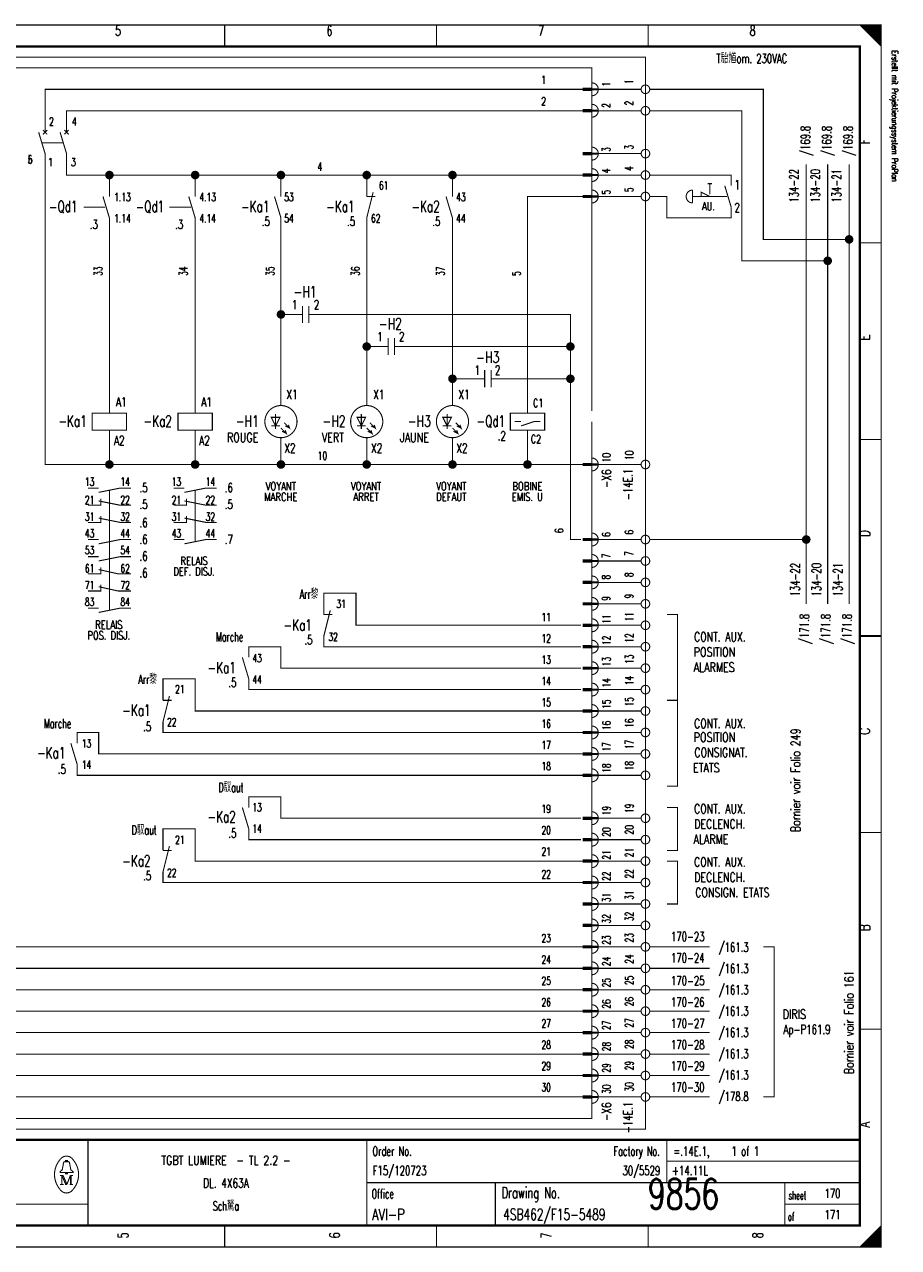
# Model space of a CAD drawing. Header units: centimetres. Extents: x 0 to 491, y -1040 to 69.
# Tile 44 of 181: x 21 to 41, y -680 to -651. Entities that reach past the tile are written whole.
import ezdxf
from ezdxf.enums import TextEntityAlignment as Align

# ---------------------------------------------------------------- set-up
doc = ezdxf.new("R2010")
doc.units = ezdxf.units.CM
doc.header["$MEASUREMENT"] = 0
doc.linetypes.add('GESTRICHELT', pattern=[3.75, 3, -0.75])
doc.layers.get('0').update_dxf_attribs({"color": 9, "linetype": 'CONTINUOUS'})
doc.layers.add('0L', color=7, linetype='CONTINUOUS')
doc.styles.get("Standard").update_dxf_attribs({"font": 'romans.shx', "bigfont": 'TXT.shx'})

# ---------------------------------------------------------------- blocks, each defined once
blk = doc.blocks.new('BCIRCLE_FILLED')
at = {"color": 0, "linetype": 'Continuous', "const_width": 1, "flags": 128}
blk.add_lwpolyline([(0.5, 0, 1), (-0.5, 0, 1)], format="xyb", close=True, dxfattribs=at)

msp = doc.modelspace()

# ---------------------------------------------------------------- linework, layer by layer
at = {"color": 0, "const_width": 0.025, "flags": 128}
for points in [[(0, -665.75), (0, -651.5), (40.5, -651.5), (40.5, -680), (0, -680), (0, -665.75)], [(40, -651.5), (40.5, -652), (40.475, -651.975), (40.475, -651.5), (40.45, -651.5), (40.45, -651.95), (40.425, -651.925), (40.425, -651.5), (40.4, -651.5), (40.4, -651.9), (40.375, -651.875), (40.375, -651.5), (40.35, -651.5), (40.35, -651.85), (40.325, -651.825)], [(40.15, -651.65), (40.15, -651.5), (40.125, -651.5), (40.125, -651.625), (40.1, -651.6), (40.1, -651.5), (40.075, -651.5), (40.075, -651.575), (40.05, -651.55), (40.05, -651.5), (40.025, -651.5), (40.025, -651.525)], [(40.325, -651.825), (40.325, -651.5), (40.3, -651.5), (40.3, -651.8), (40.275, -651.775), (40.275, -651.5), (40.25, -651.5), (40.25, -651.75), (40.225, -651.725), (40.225, -651.5), (40.2, -651.5), (40.2, -651.7), (40.175, -651.675), (40.175, -651.5), (40.15, -651.5)], [(21, -654), (21, -653), (33.55, -653)], [(34.9, -653), (33.9, -653)], [(39.75, -656.5), (37.75, -656.5), (37.75, -653), (35.1, -653)], [(21.5, -654), (21.5, -653.5), (33.55, -653.5)], [(34.9, -653.5), (33.9, -653.5)], [(39.25, -657), (37.25, -657), (37.25, -653.5), (35.1, -653.5)], [(22.5, -661.75), (21, -661.75), (21, -654.5)], [(24.5, -655), (21.5, -655), (21.5, -654.5)], [(34.9, -654.5), (33.9, -654.5)], [(38.75, -665), (38.75, -654.75)], [(39.25, -665), (39.25, -654.75)], [(39.75, -665), (39.75, -654.75)], [(22.5, -655), (22.5, -655.5)], [(24.5, -655.5), (24.5, -655), (26.5, -655)], [(26.5, -655.5), (26.5, -655), (28.5, -655)], [(28.5, -655.5), (28.5, -655), (30.5, -655)], [(30.5, -655.5), (30.5, -655), (33.55, -655)], [(34.9, -655), (33.9, -655)], [(32.25, -660.55), (32.25, -655.5), (33.55, -655.5)], [(34.9, -655.5), (33.9, -655.5)], [(36.3, -655.5), (36.3, -655.4), (36.5, -655.5)], [(22.5, -660.55), (22.5, -656)], [(24.5, -660.55), (24.5, -656)], [(26.5, -660.375), (26.5, -656)], [(28.5, -660.375), (28.5, -656)], [(30.5, -660.375), (30.5, -656)], [(26.7, -658.25), (26.5, -658.25)], [(29.45, -659), (33.25, -659), (33.25, -658.25), (27.45, -658.25)], [(28.7, -659), (28.5, -659)], [(31.7, -659.75), (33.25, -659.75), (33.25, -659)], [(33.55, -674.5), (18.75, -674.5), (18.75, -659.25)], [(33.55, -674), (19.25, -674), (19.25, -659.25)], [(33.55, -673.5), (19.75, -673.5), (19.75, -659.25)], [(33.55, -673), (20.25, -673), (20.25, -659.25)], [(30.95, -659.75), (30.5, -659.75)], [(33.5, -663.5), (33.25, -663.5), (33.25, -659.75)], [(26.475, -660.65), (26.275, -660.65), (26.375, -660.85), (26.475, -660.65)], [(28.475, -660.65), (28.275, -660.65), (28.375, -660.85), (28.475, -660.65)], [(30.475, -660.65), (30.275, -660.65), (30.375, -660.85), (30.475, -660.65)], [(32.25, -660.55), (32.65, -660.55), (32.65, -660.95), (31.85, -660.95), (31.85, -660.55), (32.25, -660.55)], [(26.5, -660.9), (26.625, -661.025), (26.6, -660.95), (26.625, -661.025), (26.525, -660.975)], [(26.575, -660.775), (26.7, -660.9), (26.675, -660.825), (26.7, -660.9), (26.6, -660.85)], [(28.5, -660.9), (28.625, -661.025), (28.6, -660.95), (28.625, -661.025), (28.525, -660.975)], [(28.575, -660.775), (28.7, -660.9), (28.675, -660.825), (28.7, -660.9), (28.6, -660.85)], [(30.5, -660.9), (30.625, -661.025), (30.6, -660.95), (30.625, -661.025), (30.525, -660.975)], [(30.575, -660.775), (30.7, -660.9), (30.675, -660.825), (30.7, -660.9), (30.6, -660.85)], [(32.1, -660.85), (32.4, -660.75), (32.55, -660.75)], [(24.5, -661.75), (22.5, -661.75), (22.5, -660.95)], [(26.5, -661.75), (24.5, -661.75), (24.5, -660.95)], [(28.5, -661.75), (26.5, -661.75), (26.5, -661.125)], [(30.5, -661.75), (28.5, -661.75), (28.5, -661.125)], [(32.25, -661.75), (30.5, -661.75), (30.5, -661.125)], [(33.55, -661.75), (32.25, -661.75), (32.25, -660.95)], [(34.9, -661.75), (33.9, -661.75)], [(22.25, -662.4), (22.75, -662.3), (23, -662.3)], [(24.25, -662.4), (24.75, -662.3), (25, -662.3)], [(33.55, -675), (17.25, -675), (17.25, -662.5), (10.3, -662.5)], [(22, -662.7), (22.3, -662.7), (22.3, -662.55)], [(22.25, -662.6), (22.75, -662.7), (23, -662.7)], [(24, -662.7), (24.3, -662.7), (24.3, -662.55)], [(24.25, -662.6), (24.75, -662.7), (25, -662.7)], [(22, -663.1), (22.3, -663.1), (22.3, -662.95)], [(22.25, -663), (22.75, -663.1), (23, -663.1)], [(24, -663.1), (24.3, -663.1), (24.3, -662.95)], [(24.25, -663), (24.75, -663.1), (25, -663.1)], [(22.25, -663.6), (22.75, -663.5), (23, -663.5)], [(24.25, -663.6), (24.75, -663.5), (25, -663.5)], [(34.9, -663.5), (33.9, -663.5)], [(38.75, -663.5), (35.1, -663.5)], [(22.25, -664), (22.75, -663.9), (23, -663.9)], [(34.9, -664), (33.9, -664)], [(22, -664.3), (22.3, -664.3), (22.3, -664.15)], [(22.25, -664.2), (22.7, -664.3), (23, -664.3)], [(33.55, -675.5), (16.75, -675.5), (16.75, -664.5), (10.8, -664.5)], [(22, -664.7), (22.3, -664.7), (22.3, -664.55)], [(22.25, -664.6), (22.7, -664.7), (23, -664.7)], [(34.9, -664.5), (33.9, -664.5)], [(33.5, -665.5), (28.25, -665.5), (28.25, -664.75), (27.5, -664.75), (27.5, -665.25)], [(22.25, -665.2), (22.75, -665.1), (23, -665.1)], [(34.9, -665), (33.9, -665)], [(34.9, -665.5), (33.9, -665.5)], [(35.5, -667.25), (35.75, -667.25), (35.75, -665.25), (35.5, -665.25)], [(33.5, -666), (27.5, -666), (27.5, -665.75)], [(33.5, -666.5), (26.5, -666.5), (26.5, -666), (25.75, -666), (25.75, -666.25)], [(34.9, -666), (33.9, -666)], [(33.55, -676), (16.25, -676), (16.25, -666.5), (11.3, -666.5)], [(34.9, -666.5), (33.9, -666.5)], [(33.55, -667.5), (24.5, -667.5), (24.5, -666.75), (23.75, -666.75), (23.75, -667.25)], [(33.5, -667), (25.75, -667), (25.75, -666.75)], [(34.9, -667), (33.9, -667)], [(35.5, -667.25), (35.75, -667.25), (35.75, -669.25), (35.5, -669.25)], [(33.55, -668), (23.75, -668), (23.75, -667.75)], [(34.9, -667.5), (33.9, -667.5)], [(33.55, -676.5), (15.75, -676.5), (15.75, -668), (12.5, -668)], [(33.55, -668.5), (22.25, -668.5), (22.25, -668), (21.75, -668), (21.75, -668.25)], [(34.9, -668), (33.9, -668)], [(34.9, -668.5), (33.9, -668.5)], [(33.55, -669), (21.75, -669), (21.75, -668.75)], [(34.9, -669), (33.9, -669)], [(33.5, -670), (26.5, -670), (26.5, -669.5), (25.75, -669.5), (25.75, -669.75)], [(35.5, -669.75), (35.75, -669.75), (35.75, -670.75), (35.5, -670.75)], [(34.9, -670), (33.9, -670)], [(33.55, -671), (24.5, -671), (24.5, -670.25), (23.75, -670.25), (23.75, -670.75)], [(33.5, -670.5), (25.75, -670.5), (25.75, -670.25)], [(34.9, -670.5), (33.9, -670.5)], [(34.9, -671), (33.9, -671)], [(35.5, -671), (35.75, -671), (35.75, -672), (35.5, -672)], [(33.55, -671.5), (23.75, -671.5), (23.75, -671.25)], [(34.9, -671.5), (33.9, -671.5)], [(34.9, -672), (33.9, -672)], [(34.9, -672.5), (33.9, -672.5)], [(34.9, -673), (33.9, -673)], [(36.5, -673), (35.1, -673)], [(37.75, -673), (38, -673), (38, -676.5), (37.75, -676.5)], [(34.9, -673.5), (33.9, -673.5)], [(36.5, -673.5), (35.1, -673.5)], [(34.9, -674), (33.9, -674)], [(36.5, -674), (35.1, -674)], [(34.9, -674.5), (33.9, -674.5)], [(36.5, -674.5), (35.1, -674.5)], [(34.9, -675), (33.9, -675)], [(36.5, -675), (35.1, -675)], [(34.9, -675.5), (33.9, -675.5)], [(36.5, -675.5), (35.1, -675.5)], [(34.9, -676), (33.9, -676)], [(36.5, -676), (35.1, -676)], [(34.9, -676.5), (33.9, -676.5)], [(36.5, -676.5), (35.1, -676.5)], [(21.48, -678.26), (21.35, -678.26), (21.35, -678.24), (21.4, -678.2), (21.43, -678.04)], [(21.48, -678.01), (21.48, -677.98), (21.52, -677.98), (21.52, -678.01)], [(21.52, -678.26), (21.65, -678.26), (21.65, -678.24), (21.6, -678.2), (21.57, -678.04)], [(21.39, -678.33), (21.39, -678.54), (21.35, -678.54)], [(21.39, -678.33), (21.48, -678.54), (21.51, -678.54)], [(40.3, -680), (40.3, -679.7), (40.275, -679.725), (40.275, -680), (40.25, -680), (40.25, -679.75), (40.225, -679.775), (40.225, -680), (40.2, -680), (40.2, -679.8), (40.175, -679.825), (40.175, -680), (40.15, -680), (40.15, -679.85), (40.125, -679.875)], [(40.475, -679.525), (40.475, -680), (40.45, -680), (40.45, -679.55), (40.425, -679.575), (40.425, -680), (40.4, -680), (40.4, -679.6), (40.375, -679.625), (40.375, -680), (40.35, -680), (40.35, -679.65), (40.325, -679.675), (40.325, -680), (40.3, -680)], [(40.125, -679.875), (40.125, -680), (40.1, -680), (40.1, -679.9), (40.075, -679.925), (40.075, -680), (40.05, -680), (40.05, -679.95), (40.025, -679.975), (40.025, -680)]]:
    msp.add_lwpolyline(points, dxfattribs=at)
at = {"color": 0, "flags": 128}
for points, const_width in [([(0, -651.5), (40.5, -651.5), (40.5, -680), (0, -680)], 0.025), ([(0.5, -652), (40, -652), (40, -679.5), (0.5, -679.5)], 0.05), ([(0.5, -652), (40, -652), (40, -679.5), (0.5, -679.5)], 0.025), ([(33.75, -653.025), (33.55, -653.025), (33.55, -652.975), (33.75, -652.975)], 0.025), ([(33.75, -653.525), (33.55, -653.525), (33.55, -653.475), (33.75, -653.475)], 0.025), ([(33.75, -654.525), (33.55, -654.525), (33.55, -654.475), (33.75, -654.475)], 0.025), ([(33.75, -655.025), (33.55, -655.025), (33.55, -654.975), (33.75, -654.975)], 0.025), ([(33.75, -655.525), (33.55, -655.525), (33.55, -655.475), (33.75, -655.475)], 0.025), ([(22.1, -660.95), (22.9, -660.95), (22.9, -660.55), (22.1, -660.55)], 0.025), ([(24.1, -660.95), (24.9, -660.95), (24.9, -660.55), (24.1, -660.55)], 0.025), ([(33.75, -661.775), (33.55, -661.775), (33.55, -661.725), (33.75, -661.725)], 0.025), ([(33.75, -663.525), (33.55, -663.525), (33.55, -663.475), (33.75, -663.475)], 0.025), ([(33.75, -664.025), (33.55, -664.025), (33.55, -663.975), (33.75, -663.975)], 0.025), ([(33.75, -664.525), (33.55, -664.525), (33.55, -664.475), (33.75, -664.475)], 0.025), ([(33.75, -665.025), (33.55, -665.025), (33.55, -664.975), (33.75, -664.975)], 0.025), ([(33.75, -665.525), (33.55, -665.525), (33.55, -665.475), (33.75, -665.475)], 0.025), ([(33.75, -666.025), (33.55, -666.025), (33.55, -665.975), (33.75, -665.975)], 0.025), ([(33.75, -666.525), (33.55, -666.525), (33.55, -666.475), (33.75, -666.475)], 0.025), ([(33.75, -667.025), (33.55, -667.025), (33.55, -666.975), (33.75, -666.975)], 0.025), ([(33.75, -667.525), (33.55, -667.525), (33.55, -667.475), (33.75, -667.475)], 0.025), ([(33.75, -668.025), (33.55, -668.025), (33.55, -667.975), (33.75, -667.975)], 0.025), ([(33.75, -668.525), (33.55, -668.525), (33.55, -668.475), (33.75, -668.475)], 0.025), ([(33.75, -669.025), (33.55, -669.025), (33.55, -668.975), (33.75, -668.975)], 0.025), ([(33.75, -670.025), (33.55, -670.025), (33.55, -669.975), (33.75, -669.975)], 0.025), ([(33.75, -670.525), (33.55, -670.525), (33.55, -670.475), (33.75, -670.475)], 0.025), ([(33.75, -671.025), (33.55, -671.025), (33.55, -670.975), (33.75, -670.975)], 0.025), ([(33.75, -671.525), (33.55, -671.525), (33.55, -671.475), (33.75, -671.475)], 0.025), ([(33.75, -672.025), (33.55, -672.025), (33.55, -671.975), (33.75, -671.975)], 0.025), ([(33.75, -672.525), (33.55, -672.525), (33.55, -672.475), (33.75, -672.475)], 0.025), ([(33.75, -673.025), (33.55, -673.025), (33.55, -672.975), (33.75, -672.975)], 0.025), ([(33.75, -673.525), (33.55, -673.525), (33.55, -673.475), (33.75, -673.475)], 0.025), ([(33.75, -674.025), (33.55, -674.025), (33.55, -673.975), (33.75, -673.975)], 0.025), ([(33.75, -674.525), (33.55, -674.525), (33.55, -674.475), (33.75, -674.475)], 0.025), ([(33.75, -675.025), (33.55, -675.025), (33.55, -674.975), (33.75, -674.975)], 0.025), ([(33.75, -675.525), (33.55, -675.525), (33.55, -675.475), (33.75, -675.475)], 0.025), ([(33.75, -676.025), (33.55, -676.025), (33.55, -675.975), (33.75, -675.975)], 0.025), ([(33.75, -676.525), (33.55, -676.525), (33.55, -676.475), (33.75, -676.475)], 0.025), ([(21.48, -678.26), (21.52, -678.26), (21.52, -678.29), (21.48, -678.29)], 0.025)]:
    msp.add_lwpolyline(points, close=True, dxfattribs=dict(at, const_width=const_width))
at = {"color": 0}
for points, const_width in [([(25.188, -651.5), (25.188, -652)], 0.025), ([(30.125, -651.5), (30.125, -652)], 0.025), ([(35.062, -651.5), (35.062, -652)], 0.025), ([(33.55, -653), (33.75, -653)], 0.025), ([(33.55, -653.5), (33.75, -653.5)], 0.025), ([(20.85, -654), (21, -654.5)], 0.025), ([(21.05, -653.95), (20.95, -654.05)], 0.025), ([(20.95, -653.95), (21.05, -654.05)], 0.025), ([(21.35, -654), (21.5, -654.5)], 0.025), ([(21.55, -653.95), (21.45, -654.05)], 0.025), ([(21.45, -653.95), (21.55, -654.05)], 0.025), ([(33.55, -654.5), (33.75, -654.5)], 0.025), ([(33.55, -655), (33.75, -655)], 0.025), ([(36.45, -655.2), (36.55, -655.2)], 0.025), ([(22.35, -655.5), (22.5, -656)], 0.025), ([(24.35, -655.5), (24.5, -656)], 0.025), ([(26.35, -655.5), (26.5, -656)], 0.025), ([(28.65, -655.4), (28.5, -656)], 0.025), ([(28.5, -655.5), (28.7, -655.5)], 0.025), ([(30.35, -655.5), (30.5, -656)], 0.025), ([(33.55, -655.5), (33.75, -655.5)], 0.025), ([(36.1, -655.35), (36.1, -655.65)], 0.025), ([(36.85, -655.25), (37, -655.75)], 0.025), ([(40.5, -656.583), (40, -656.583)], 0.025), ([(27, -658.05), (27, -658.45)], 0.025), ([(27.15, -658.05), (27.15, -658.45)], 0.025), ([(27, -658.25), (26.7, -658.25)], 0.025), ([(27.15, -658.25), (27.45, -658.25)], 0.025), ([(29, -658.8), (29, -659.2)], 0.025), ([(29.15, -658.8), (29.15, -659.2)], 0.025), ([(29, -659), (28.7, -659)], 0.025), ([(29.15, -659), (29.45, -659)], 0.025), ([(31.25, -659.75), (30.95, -659.75)], 0.025), ([(31.25, -659.55), (31.25, -659.95)], 0.025), ([(31.4, -659.55), (31.4, -659.95)], 0.025), ([(31.4, -659.75), (31.7, -659.75)], 0.025), ([(26.375, -660.575), (26.375, -660.925)], 0.025), ([(28.375, -660.575), (28.375, -660.925)], 0.025), ([(30.375, -660.575), (30.375, -660.925)], 0.025), ([(26.275, -660.85), (26.475, -660.85)], 0.025), ([(28.275, -660.85), (28.475, -660.85)], 0.025), ([(30.275, -660.85), (30.475, -660.85)], 0.025), ([(31.95, -660.75), (32.1, -660.75)], 0.025), ([(40.5, -661.167), (40, -661.167)], 0.025), ([(33.55, -661.75), (33.75, -661.75)], 0.025), ([(22, -662.3), (22.25, -662.3)], 0.025), ([(24, -662.3), (24.25, -662.3)], 0.025), ([(22, -663.5), (22.25, -663.5)], 0.025), ([(24, -663.5), (24.25, -663.5)], 0.025), ([(33.55, -663.5), (33.75, -663.5)], 0.025), ([(22, -663.9), (22.25, -663.9)], 0.025), ([(33.55, -664), (33.75, -664)], 0.025), ([(33.55, -664.5), (33.75, -664.5)], 0.025), ([(22, -665.1), (22.25, -665.1)], 0.025), ([(27.65, -665.15), (27.5, -665.75)], 0.025), ([(33.55, -665), (33.75, -665)], 0.025), ([(27.5, -665.25), (27.7, -665.25)], 0.025), ([(33.55, -665.5), (33.75, -665.5)], 0.025), ([(40, -665.75), (40.5, -665.75)], 0.05), ([(40.5, -665.75), (40, -665.75)], 0.025), ([(33.55, -666), (33.75, -666)], 0.025), ([(25.6, -666.25), (25.75, -666.75)], 0.025), ([(33.55, -666.5), (33.75, -666.5)], 0.025), ([(23.9, -667.15), (23.75, -667.75)], 0.025), ([(33.55, -667), (33.75, -667)], 0.025), ([(23.75, -667.25), (23.95, -667.25)], 0.025), ([(33.55, -667.5), (33.75, -667.5)], 0.025), ([(33.55, -668), (33.75, -668)], 0.025), ([(21.6, -668.25), (21.75, -668.75)], 0.025), ([(33.55, -668.5), (33.75, -668.5)], 0.025), ([(33.55, -669), (33.75, -669)], 0.025), ([(25.6, -669.75), (25.75, -670.25)], 0.025), ([(33.55, -670), (33.75, -670)], 0.025), ([(40.5, -670.333), (40, -670.333)], 0.025), ([(33.55, -670.5), (33.75, -670.5)], 0.025), ([(23.9, -670.65), (23.75, -671.25)], 0.025), ([(23.75, -670.75), (23.95, -670.75)], 0.025), ([(33.55, -671), (33.75, -671)], 0.025), ([(33.55, -671.5), (33.75, -671.5)], 0.025), ([(33.55, -672), (33.75, -672)], 0.025), ([(33.55, -672.5), (33.75, -672.5)], 0.025), ([(33.55, -673), (33.75, -673)], 0.025), ([(33.55, -673.5), (33.75, -673.5)], 0.025), ([(33.55, -674), (33.75, -674)], 0.025), ([(33.55, -674.5), (33.75, -674.5)], 0.025), ([(33.55, -675), (33.75, -675)], 0.025), ([(40.5, -674.917), (40, -674.917)], 0.025), ([(33.55, -675.5), (33.75, -675.5)], 0.025), ([(33.55, -676), (33.75, -676)], 0.025), ([(33.55, -676.5), (33.75, -676.5)], 0.025), ([(40, -677.5), (0.5, -677.5)], 0.05), ([(22, -677.5), (22, -679.5)], 0.025), ([(28.5, -677.5), (28.5, -679.5)], 0.025), ([(35.5, -677.5), (35.5, -678.5)], 0.025), ([(21.46, -678.01), (21.55, -678.01)], 0.025), ([(35.5, -678), (40, -678)], 0.025), ([(21.35, -678.33), (21.42, -678.33)], 0.025), ([(21.42, -678.33), (21.51, -678.54)], 0.025), ([(21.51, -678.54), (21.59, -678.33)], 0.025), ([(21.59, -678.54), (21.59, -678.33)], 0.025), ([(21.59, -678.33), (21.65, -678.33)], 0.025), ([(21.61, -678.33), (21.61, -678.54)], 0.025), ([(21.39, -678.54), (21.43, -678.54)], 0.025), ([(21.65, -678.54), (21.57, -678.54)], 0.025), ([(28.5, -678.5), (40, -678.5)], 0.025), ([(31.5, -678.5), (31.5, -679.5)], 0.025), ([(38.25, -678.5), (38.25, -679.5)], 0.025), ([(0.5, -679), (22, -679)], 0.025), ([(38.25, -679), (40, -679)], 0.025), ([(25.188, -680), (25.188, -679.5)], 0.025), ([(30.125, -680), (30.125, -679.5)], 0.025), ([(35.062, -680), (35.062, -679.5)], 0.025), ([(40.5, -679.5), (40, -680)], 0.025)]:
    msp.add_lwpolyline(points, dxfattribs=dict(at, const_width=const_width))
at = {"color": 0, "linetype": 'GESTRICHELT', "const_width": 0.025, "flags": 128}
for points in [[(6.75, -652.25), (35, -652.25), (35, -677.25), (12.5, -677.25), (12.5, -673.5), (6.75, -673.5), (6.75, -652.25)], [(7, -655), (15, -655), (15, -652.5), (33.75, -652.5), (33.75, -657.5)], [(33.75, -660.75), (33.75, -677), (15, -677), (15, -671.75), (7, -671.75), (7, -655)], [(37, -655.25), (37, -655), (35.1, -655)], [(37, -655.75), (37, -656), (35.5, -656), (35.5, -655.5), (35.1, -655.5)]]:
    msp.add_lwpolyline(points, dxfattribs=at)
at = {"color": 0, "const_width": 0.025, "flags": 128}
for points in [[(33.75, -653.15, 1), (33.75, -652.85, 1)], [(33.75, -653.65, 1), (33.75, -653.35, 1)], [(33.75, -654.65, 1), (33.75, -654.35, 1)], [(33.75, -655.15, 1), (33.75, -654.85, 1)], [(33.75, -655.65, 1), (33.75, -655.35, 1)], [(36.1, -655.35, 1), (36.1, -655.65, 1)], [(33.75, -661.9, 1), (33.75, -661.6, 1)], [(33.75, -663.65, 1), (33.75, -663.35, 1)], [(33.75, -664.15, 1), (33.75, -663.85, 1)], [(33.75, -664.65, 1), (33.75, -664.35, 1)], [(33.75, -665.15, 1), (33.75, -664.85, 1)], [(33.75, -665.65, 1), (33.75, -665.35, 1)], [(33.75, -666.15, 1), (33.75, -665.85, 1)], [(33.75, -666.65, 1), (33.75, -666.35, 1)], [(33.75, -667.15, 1), (33.75, -666.85, 1)], [(33.75, -667.65, 1), (33.75, -667.35, 1)], [(33.75, -668.15, 1), (33.75, -667.85, 1)], [(33.75, -668.65, 1), (33.75, -668.35, 1)], [(33.75, -669.15, 1), (33.75, -668.85, 1)], [(33.75, -670.15, 1), (33.75, -669.85, 1)], [(33.75, -670.65, 1), (33.75, -670.35, 1)], [(33.75, -671.15, 1), (33.75, -670.85, 1)], [(33.75, -671.65, 1), (33.75, -671.35, 1)], [(33.75, -672.15, 1), (33.75, -671.85, 1)], [(33.75, -672.65, 1), (33.75, -672.35, 1)], [(33.75, -673.15, 1), (33.75, -672.85, 1)], [(33.75, -673.65, 1), (33.75, -673.35, 1)], [(33.75, -674.15, 1), (33.75, -673.85, 1)], [(33.75, -674.65, 1), (33.75, -674.35, 1)], [(33.75, -675.15, 1), (33.75, -674.85, 1)], [(33.75, -675.65, 1), (33.75, -675.35, 1)], [(33.75, -676.15, 1), (33.75, -675.85, 1)], [(33.75, -676.65, 1), (33.75, -676.35, 1)], [(21.35, -677.961, 0.373815), (21.349, -678.657, 0.373815)], [(21.649, -677.96, 0.530775), (21.351, -677.959, 0.530775)], [(21.46, -678.01, 0.414214), (21.43, -678.04, 0.414214)], [(21.57, -678.04, 0.414214), (21.54, -678.01, 0.414214)], [(21.65, -678.66, 0.378582), (21.646, -677.956, 0.378582)], [(21.35, -678.66, 0.532213), (21.649, -678.661, 0.532213)]]:
    msp.add_lwpolyline(points, format="xyb", dxfattribs=at)
for points in [[(35.1, -653, 1), (34.9, -653, 1)], [(35.1, -653.5, 1), (34.9, -653.5, 1)], [(35.1, -654.5, 1), (34.9, -654.5, 1)], [(35.1, -655, 1), (34.9, -655, 1)], [(35.1, -655.5, 1), (34.9, -655.5, 1)], [(26.875, -660.75, 1), (26.125, -660.75, 1)], [(28.875, -660.75, 1), (28.125, -660.75, 1)], [(30.875, -660.75, 1), (30.125, -660.75, 1)], [(35.1, -661.75, 1), (34.9, -661.75, 1)], [(35.1, -663.5, 1), (34.9, -663.5, 1)], [(35.1, -664, 1), (34.9, -664, 1)], [(35.1, -664.5, 1), (34.9, -664.5, 1)], [(35.1, -665, 1), (34.9, -665, 1)], [(35.1, -665.5, 1), (34.9, -665.5, 1)], [(35.1, -666, 1), (34.9, -666, 1)], [(35.1, -666.5, 1), (34.9, -666.5, 1)], [(35.1, -667, 1), (34.9, -667, 1)], [(35.1, -667.5, 1), (34.9, -667.5, 1)], [(35.1, -668, 1), (34.9, -668, 1)], [(35.1, -668.5, 1), (34.9, -668.5, 1)], [(35.1, -669, 1), (34.9, -669, 1)], [(35.1, -670, 1), (34.9, -670, 1)], [(35.1, -670.5, 1), (34.9, -670.5, 1)], [(35.1, -671, 1), (34.9, -671, 1)], [(35.1, -671.5, 1), (34.9, -671.5, 1)], [(35.1, -672, 1), (34.9, -672, 1)], [(35.1, -672.5, 1), (34.9, -672.5, 1)], [(35.1, -673, 1), (34.9, -673, 1)], [(35.1, -673.5, 1), (34.9, -673.5, 1)], [(35.1, -674, 1), (34.9, -674, 1)], [(35.1, -674.5, 1), (34.9, -674.5, 1)], [(35.1, -675, 1), (34.9, -675, 1)], [(35.1, -675.5, 1), (34.9, -675.5, 1)], [(35.1, -676, 1), (34.9, -676, 1)], [(35.1, -676.5, 1), (34.9, -676.5, 1)]]:
    msp.add_lwpolyline(points, format="xyb", close=True, dxfattribs=at)
at = {"color": 0, "linetype": 'GESTRICHELT', "const_width": 0.025}
for points in [[(20.925, -654.25), (21.425, -654.25)], [(36.5, -655.2), (36.5, -655.45)], [(36.7, -655.5), (36.1, -655.5)], [(36.4, -655.5), (36.9, -655.5)], [(21.9, -655.75), (22.4, -655.75)], [(23.9, -655.75), (24.4, -655.75)], [(33.75, -660.5), (33.75, -657)], [(22.5, -663.55), (22.5, -662.35)], [(24.5, -663.55), (24.5, -662.35)], [(22.5, -665.15), (22.5, -663.1)]]:
    msp.add_lwpolyline(points, dxfattribs=at)
at = {"layer": '0L', "color": 0}
for points in [[(33.895, -652.975), (33.755, -652.975), (33.895, -653.025), (33.755, -653.025)], [(33.895, -653.475), (33.755, -653.475), (33.895, -653.525), (33.755, -653.525)], [(33.895, -654.475), (33.755, -654.475), (33.895, -654.525), (33.755, -654.525)], [(33.895, -654.975), (33.755, -654.975), (33.895, -655.025), (33.755, -655.025)], [(33.895, -655.475), (33.755, -655.475), (33.895, -655.525), (33.755, -655.525)], [(33.895, -661.725), (33.755, -661.725), (33.895, -661.775), (33.755, -661.775)], [(33.895, -663.475), (33.755, -663.475), (33.895, -663.525), (33.755, -663.525)], [(33.895, -663.975), (33.755, -663.975), (33.895, -664.025), (33.755, -664.025)], [(33.895, -664.475), (33.755, -664.475), (33.895, -664.525), (33.755, -664.525)], [(33.895, -664.975), (33.755, -664.975), (33.895, -665.025), (33.755, -665.025)], [(33.895, -665.475), (33.755, -665.475), (33.895, -665.525), (33.755, -665.525)], [(33.895, -665.975), (33.755, -665.975), (33.895, -666.025), (33.755, -666.025)], [(33.895, -666.475), (33.755, -666.475), (33.895, -666.525), (33.755, -666.525)], [(33.895, -666.975), (33.755, -666.975), (33.895, -667.025), (33.755, -667.025)], [(33.895, -667.475), (33.755, -667.475), (33.895, -667.525), (33.755, -667.525)], [(33.895, -667.975), (33.755, -667.975), (33.895, -668.025), (33.755, -668.025)], [(33.895, -668.475), (33.755, -668.475), (33.895, -668.525), (33.755, -668.525)], [(33.895, -668.975), (33.755, -668.975), (33.895, -669.025), (33.755, -669.025)], [(33.895, -669.975), (33.755, -669.975), (33.895, -670.025), (33.755, -670.025)], [(33.895, -670.475), (33.755, -670.475), (33.895, -670.525), (33.755, -670.525)], [(33.895, -670.975), (33.755, -670.975), (33.895, -671.025), (33.755, -671.025)], [(33.895, -671.475), (33.755, -671.475), (33.895, -671.525), (33.755, -671.525)], [(33.895, -671.975), (33.755, -671.975), (33.895, -672.025), (33.755, -672.025)], [(33.895, -672.475), (33.755, -672.475), (33.895, -672.525), (33.755, -672.525)], [(33.895, -672.975), (33.755, -672.975), (33.895, -673.025), (33.755, -673.025)], [(33.895, -673.475), (33.755, -673.475), (33.895, -673.525), (33.755, -673.525)], [(33.895, -673.975), (33.755, -673.975), (33.895, -674.025), (33.755, -674.025)], [(33.895, -674.475), (33.755, -674.475), (33.895, -674.525), (33.755, -674.525)], [(33.895, -674.975), (33.755, -674.975), (33.895, -675.025), (33.755, -675.025)], [(33.895, -675.475), (33.755, -675.475), (33.895, -675.525), (33.755, -675.525)], [(33.895, -675.975), (33.755, -675.975), (33.895, -676.025), (33.755, -676.025)], [(33.895, -676.475), (33.755, -676.475), (33.895, -676.525), (33.755, -676.525)]]:
    msp.add_solid(points, dxfattribs=at)

# ---------------------------------------------------------------- block references
at = {"color": 0, "xscale": 0.1, "yscale": 0.1, "zscale": 0.1}
for p in [(22.5, -655), (24.5, -655), (26.5, -655), (28.5, -655), (30.5, -655), (39.75, -656.5), (39.25, -657), (26.5, -658.25), (28.5, -659), (33.25, -659), (30.5, -659.75), (33.25, -659.75), (22.5, -661.75), (24.5, -661.75), (26.5, -661.75), (28.5, -661.75), (30.5, -661.75), (32.25, -661.75), (38.75, -663.5)]:
    msp.add_blockref('BCIRCLE_FILLED', p, dxfattribs=at)

# ---------------------------------------------------------------- texts
at = {"color": 0}
for s, height, width, p in [('6', 0.238, 0.672, (27.632, -651.514)), ('8', 0.238, 0.672, (37.499, -651.514)), ('5', 0.238, 0.672, (22.699, -651.514)), ('7', 0.238, 0.672, (32.566, -651.514)), ('AU.', 0.1905, 0.738667, (36.47, -655.631)), ('-H1', 0.2619, 0.709333, (27.064, -657.59)), ('-H2', 0.2619, 0.709333, (29.052, -658.336)), ('-H3', 0.2619, 0.709333, (31.323, -659.117)), ('VOYANT', 0.1905, 0.76, (26.497, -662.162)), ('VOYANT', 0.1905, 0.76, (28.484, -662.162)), ('VOYANT', 0.1905, 0.76, (30.472, -662.162)), ('BOBINE', 0.1905, 0.76, (32.246, -662.162)), ('MARCHE', 0.1905, 0.76, (26.497, -662.41)), ('ARRET', 0.1905, 0.76, (28.484, -662.41)), ('DEFAUT', 0.1905, 0.76, (30.472, -662.41)), ('EMIS. U', 0.1905, 0.741714, (32.246, -662.41)), ('RELAIS', 0.1905, 0.76, (24.474, -663.901)), ('DEF. DISJ.', 0.1905, 0.7408, (24.474, -664.149)), ('RELAIS', 0.1905, 0.76, (22.486, -665.392)), ('POS. DISJ.', 0.1905, 0.7408, (22.486, -665.64)), ('TGBT LUMIERE  - TL 2.2 -', 0.21431, 0.754667, (25.219, -677.87)), ('DL. 4X63A', 0.2143, 0.716444, (25.219, -678.403)), ('Sch駑a', 0.2143, 0.626667, (25.219, -678.935))]:
    msp.add_text(s, height=height, dxfattribs=dict(at, width=width)).set_placement(p, align=Align.TOP_CENTER)
for s, height, width, p in [('T駘馗om. 230VAC', 0.21431, 0.669867, (36.652, -652.174)), ('1', 0.191, 0.672, (32.571, -652.685)), ('2', 0.191, 0.672, (32.571, -653.182)), ('1', 0.191, 0.672, (21.071, -654.602)), ('3', 0.191, 0.672, (21.604, -654.602)), ('4', 0.191, 0.672, (27.353, -654.708)), ('1', 0.214, 0.672, (37.078, -655.12)), ('1.13', 0.1905, 0.678, (22.61, -655.418)), ('4.13', 0.1905, 0.678, (24.597, -655.418)), ('53', 0.1905, 0.672, (26.577, -655.418)), ('43', 0.1905, 0.672, (30.588, -655.418)), ('2', 0.214, 0.672, (37.078, -655.653)), ('1.14', 0.1905, 0.678, (22.61, -655.915)), ('4.14', 0.1905, 0.678, (24.597, -655.915)), ('54', 0.1905, 0.672, (26.577, -655.915)), ('62', 0.1905, 0.672, (28.601, -655.915)), ('44', 0.1905, 0.672, (30.588, -655.915)), ('A2', 0.2143, 0.716, (22.604, -661.083)), ('A2', 0.2143, 0.716, (24.591, -661.083)), ('C2', 0.1905, 0.716, (32.328, -661.062)), ('X2', 0.2143, 0.716, (26.579, -661.26)), ('10', 0.1905, 0.672, (27.358, -661.452)), ('X2', 0.2143, 0.716, (28.602, -661.26)), ('X2', 0.2143, 0.716, (30.589, -661.26)), ('13', 0.1905, 0.672, (21.928, -662.055)), ('13', 0.1905, 0.672, (23.951, -662.055)), ('.5', 0.2143, 0.684, (23.203, -662.183)), ('.5', 0.2143, 0.684, (23.203, -662.183)), ('.6', 0.2143, 0.684, (25.191, -662.183)), ('.6', 0.2143, 0.684, (25.191, -662.183)), ('21', 0.1905, 0.672, (21.928, -662.481)), ('.5', 0.2143, 0.684, (23.203, -662.573)), ('.5', 0.2143, 0.684, (23.203, -662.573)), ('21', 0.1905, 0.672, (23.951, -662.481)), ('.5', 0.2143, 0.684, (25.191, -662.573)), ('.5', 0.2143, 0.684, (25.191, -662.573)), ('31', 0.1905, 0.672, (21.928, -662.872)), ('31', 0.1905, 0.672, (23.951, -662.872)), ('.6', 0.2143, 0.684, (23.203, -662.999)), ('.6', 0.2143, 0.684, (23.203, -662.999)), ('43', 0.1905, 0.672, (21.928, -663.262)), ('.6', 0.2143, 0.684, (23.203, -663.39)), ('.6', 0.2143, 0.684, (23.203, -663.39)), ('43', 0.1905, 0.672, (23.951, -663.262)), ('.7', 0.2143, 0.684, (25.191, -663.39)), ('.7', 0.2143, 0.684, (25.191, -663.39)), ('53', 0.1905, 0.672, (21.928, -663.652)), ('.6', 0.2143, 0.684, (23.203, -663.78)), ('.6', 0.2143, 0.684, (23.203, -663.78)), ('61', 0.1905, 0.672, (21.928, -664.078)), ('.6', 0.2143, 0.684, (23.203, -664.171)), ('.6', 0.2143, 0.684, (23.203, -664.171)), ('71', 0.1905, 0.672, (21.928, -664.469)), ('83', 0.1905, 0.672, (21.928, -664.859)), ('11', 0.1905, 0.672, (32.576, -665.214)), ('32', 0.1905, 0.672, (27.607, -665.675)), ('12', 0.1905, 0.672, (32.576, -665.711)), ('CONT. AUX.', 0.2143, 0.7408, (36.135, -665.661)), ('POSITION', 0.2143, 0.76, (36.125, -666.016)), ('43', 0.1905, 0.672, (25.832, -666.172)), ('13', 0.1905, 0.672, (32.576, -666.208)), ('ALARMES', 0.2143, 0.76, (36.125, -666.371)), ('44', 0.1905, 0.672, (25.832, -666.669)), ('14', 0.1905, 0.672, (32.576, -666.705)), ('15', 0.1905, 0.672, (32.576, -667.202)), ('22', 0.1905, 0.672, (23.845, -667.663)), ('16', 0.1905, 0.672, (32.576, -667.699)), ('CONT. AUX.', 0.2143, 0.7408, (36.135, -667.684)), ('POSITION', 0.2143, 0.76, (36.125, -668.004)), ('13', 0.1905, 0.672, (21.857, -668.16)), ('17', 0.1905, 0.672, (32.576, -668.195)), ('CONSIGNAT.', 0.2143, 0.7536, (36.14, -668.359)), ('14', 0.1905, 0.672, (21.857, -668.657)), ('18', 0.1905, 0.672, (32.576, -668.692)), ('ETATS', 0.2143, 0.76, (36.11, -668.714)), ('13', 0.1905, 0.672, (25.832, -669.651)), ('19', 0.1905, 0.672, (32.576, -669.686)), ('CONT. AUX.', 0.2143, 0.7408, (36.135, -669.672)), ('DECLENCH.', 0.2143, 0.752889, (36.137, -670.027)), ('14', 0.1905, 0.672, (25.832, -670.147)), ('20', 0.1905, 0.672, (32.576, -670.183)), ('ALARME', 0.2143, 0.76, (36.119, -670.382)), ('21', 0.1905, 0.672, (32.576, -670.68)), ('22', 0.1905, 0.672, (23.845, -671.177)), ('CONT. AUX.', 0.2143, 0.7408, (36.135, -670.914)), ('22', 0.1905, 0.672, (32.576, -671.212)), ('DECLENCH.', 0.2143, 0.752889, (36.137, -671.269)), ('CONSIGN. ETATS', 0.21431, 0.750857, (36.161, -671.624)), ('23', 0.1905, 0.672, (32.576, -672.703)), ('/161.3', 0.2143, 0.68, (36.708, -672.902)), ('24', 0.1905, 0.672, (32.576, -673.2)), ('/161.3', 0.2143, 0.68, (36.708, -673.399)), ('25', 0.1905, 0.672, (32.576, -673.697)), ('/161.3', 0.2143, 0.68, (36.708, -673.895)), ('26', 0.1905, 0.672, (32.576, -674.194)), ('/161.3', 0.2143, 0.68, (36.708, -674.392)), ('DIRIS', 0.2143, 0.76, (38.199, -674.463)), ('27', 0.1905, 0.672, (32.576, -674.69)), ('/161.3', 0.2143, 0.68, (36.708, -674.889)), ('Ap-P161.9', 0.2143, 0.688889, (38.217, -674.818)), ('28', 0.1905, 0.672, (32.576, -675.187)), ('/161.3', 0.2143, 0.68, (36.708, -675.386)), ('29', 0.1905, 0.672, (32.576, -675.684)), ('/161.3', 0.2143, 0.68, (36.708, -675.883)), ('30', 0.1905, 0.672, (32.576, -676.181)), ('/178.8', 0.2143, 0.68, (36.708, -676.38)), ('Order No.', 0.2143, 0.656889, (28.633, -677.658)), ('=.14E.1,    1 of 1', 0.21431, 0.682222, (35.65, -677.658)), ('Drawing No.', 0.26194, 0.646545, (31.643, -678.602)), ('Office', 0.2143, 0.626667, (28.615, -678.651)), ('sheet', 0.1905, 0.6, (38.338, -678.701)), ('of', 0.1905, 0.6, (38.323, -679.198))]:
    msp.add_text(s, height=height, dxfattribs=dict(at, width=width)).set_placement(p, align=Align.TOP_LEFT)
for s, height, rotation, width, p in [('Erstellt mit Projektierungssystem ProPlan', 0.14288, 270, 0.622634, (40.702, -652.094)), ('1', 0.191, 90, 0.672, (34.771, -652.879)), ('2', 0.191, 90, 0.672, (34.771, -653.376)), ('3', 0.191, 90, 0.672, (34.771, -654.405)), ('4', 0.191, 90, 0.672, (34.771, -654.902)), ('5', 0.191, 90, 0.672, (34.771, -655.399)), ('33', 0.1905, 90, 0.672, (22.389, -657.351)), ('34', 0.1905, 90, 0.672, (24.377, -657.351)), ('35', 0.1905, 90, 0.672, (26.4, -657.351)), ('36', 0.1905, 90, 0.672, (28.388, -657.351)), ('37', 0.1905, 90, 0.672, (30.375, -657.351)), ('5', 0.191, 90, 0.672, (32.145, -657.351)), ('10', 0.1905, 90, 0.672, (34.776, -661.646)), ('6', 0.191, 90, 0.672, (33.139, -663.349)), ('6', 0.191, 90, 0.672, (34.771, -663.385)), ('7', 0.191, 90, 0.672, (34.771, -663.882)), ('8', 0.191, 90, 0.672, (34.771, -664.378)), ('134-22', 0.2143, 90, 0.676, (38.663, -664.827)), ('134-20', 0.2143, 90, 0.676, (39.16, -664.827)), ('134-21', 0.2143, 90, 0.676, (39.657, -664.827)), ('9', 0.191, 90, 0.672, (34.771, -664.875)), ('11', 0.1905, 90, 0.672, (34.776, -665.408)), ('12', 0.1905, 90, 0.672, (34.776, -665.905)), ('13', 0.1905, 90, 0.672, (34.776, -666.401)), ('14', 0.1905, 90, 0.672, (34.776, -666.898)), ('15', 0.1905, 90, 0.672, (34.776, -667.395)), ('16', 0.1905, 90, 0.672, (34.776, -667.892)), ('17', 0.1905, 90, 0.672, (34.776, -668.389)), ('18', 0.1905, 90, 0.672, (34.776, -668.886)), ('19', 0.1905, 90, 0.672, (34.776, -669.88)), ('20', 0.1905, 90, 0.672, (34.776, -670.377)), ('21', 0.1905, 90, 0.672, (34.776, -670.909)), ('22', 0.1905, 90, 0.672, (34.776, -671.406)), ('31', 0.1905, 90, 0.672, (34.776, -671.903)), ('32', 0.1905, 90, 0.672, (34.776, -672.4)), ('23', 0.1905, 90, 0.672, (34.776, -672.896)), ('24', 0.1905, 90, 0.672, (34.776, -673.393)), ('25', 0.1905, 90, 0.672, (34.776, -673.89)), ('26', 0.1905, 90, 0.672, (34.776, -674.387)), ('27', 0.1905, 90, 0.672, (34.776, -674.884)), ('28', 0.1905, 90, 0.672, (34.776, -675.381)), ('29', 0.1905, 90, 0.672, (34.776, -675.878)), ('30', 0.1905, 90, 0.672, (34.776, -676.375))]:
    msp.add_text(s, height=height, rotation=rotation, dxfattribs=dict(at, width=width)).set_placement(p, align=Align.BOTTOM_LEFT)
for s, height, width, p in [('1', 0.191, 0.672, (33.99, -652.934)), ('2', 0.191, 0.672, (33.99, -653.431)), ('/169.8', 0.2143, 0.68, (38.624, -654.552)), ('/169.8', 0.2143, 0.68, (39.121, -654.552)), ('/169.8', 0.2143, 0.68, (39.618, -654.552)), ('F', 0.238, 0.76, (39.991, -654.283)), ('3', 0.191, 0.672, (33.99, -654.46)), ('4', 0.191, 0.672, (33.99, -654.957)), ('5', 0.191, 0.672, (33.99, -655.454)), ('E', 0.238, 0.76, (39.991, -658.861)), ('10', 0.1905, 0.672, (33.995, -661.7)), ('6', 0.191, 0.672, (33.99, -663.439)), ('D', 0.238, 0.76, (39.992, -663.439)), ('7', 0.191, 0.672, (33.99, -663.936)), ('8', 0.191, 0.672, (33.99, -664.433)), ('9', 0.191, 0.672, (33.99, -664.93)), ('11', 0.1905, 0.672, (33.995, -665.463)), ('12', 0.1905, 0.672, (33.995, -665.959)), ('13', 0.1905, 0.672, (33.995, -666.456)), ('14', 0.1905, 0.672, (33.995, -666.953)), ('15', 0.1905, 0.672, (33.995, -667.45)), ('16', 0.1905, 0.672, (33.995, -667.947)), ('C', 0.238, 0.76, (39.992, -668.053)), ('17', 0.1905, 0.672, (33.995, -668.444)), ('Bornier voir Folio 249', 0.21431, 0.76, (38.394, -670.325)), ('18', 0.1905, 0.672, (33.995, -668.941)), ('19', 0.1905, 0.672, (33.995, -669.934)), ('20', 0.1905, 0.672, (33.995, -670.431)), ('21', 0.1905, 0.672, (33.995, -670.964)), ('22', 0.1905, 0.672, (33.995, -671.461)), ('31', 0.1905, 0.672, (33.995, -671.958)), ('32', 0.1905, 0.672, (33.995, -672.454)), ('B', 0.238, 0.76, (39.991, -672.632)), ('23', 0.1905, 0.672, (33.995, -672.951)), ('24', 0.1905, 0.672, (33.995, -673.448)), ('25', 0.1905, 0.672, (33.995, -673.945)), ('Bornier voir Folio 161', 0.21431, 0.76, (39.64, -675.969)), ('26', 0.1905, 0.672, (33.995, -674.442)), ('27', 0.1905, 0.672, (33.995, -674.939)), ('28', 0.1905, 0.672, (33.995, -675.436)), ('29', 0.1905, 0.672, (33.995, -675.933)), ('30', 0.1905, 0.672, (33.995, -676.43)), ('A', 0.238, 0.76, (39.991, -677.21))]:
    msp.add_text(s, height=height, rotation=90, dxfattribs=dict(at, width=width)).set_placement(p, align=Align.TOP_LEFT)
for s, height, width, p in [('2', 0.191, 0.672, (21.093, -653.904)), ('4', 0.191, 0.672, (21.626, -653.904)), ('5', 0.191, 0.672, (20.596, -654.791)), ('6', 0.191, 0.672, (20.596, -654.791)), ('61', 0.1905, 0.672, (28.787, -655.394)), ('2', 0.214, 0.672, (27.269, -658.194)), ('2', 0.214, 0.672, (29.256, -658.939)), ('2', 0.214, 0.672, (31.492, -659.72)), ('X1', 0.2143, 0.716, (26.628, -660.288)), ('X1', 0.2143, 0.716, (28.651, -660.288)), ('X1', 0.2143, 0.716, (30.639, -660.288)), ('A1', 0.2143, 0.716, (22.653, -660.465)), ('A1', 0.2143, 0.716, (24.641, -660.465)), ('C1', 0.1905, 0.716, (32.378, -660.47)), ('31', 0.1905, 0.672, (27.793, -665.154)), ('21', 0.1905, 0.672, (24.031, -667.142)), ('21', 0.1905, 0.672, (24.031, -670.656)), ('F15/120723', 0.2143, 0.6832, (28.639, -678.389)), ('+14.11L', 0.2143, 0.691429, (35.616, -678.389)), ('9856', 0.7, 0.6928, (35.058, -679.322)), ('170', 0.2143, 0.672, (39.177, -678.921)), ('AVI-P', 0.2619, 0.7472, (28.624, -679.449)), ('4SB462/F15-5489', 0.26194, 0.6928, (31.679, -679.449)), ('171', 0.2143, 0.672, (39.177, -679.418))]:
    msp.add_text(s, height=height, dxfattribs=dict(at, width=width)).set_placement(p, align=Align.BOTTOM_LEFT)
for s, width, p in [('134-22', 0.676, (38.635, -654.858)), ('134-20', 0.676, (39.132, -654.858)), ('134-21', 0.676, (39.629, -654.858)), ('-14E.1', 0.694667, (34.766, -661.849)), ('-14E.1', 0.694667, (34.766, -676.614))]:
    msp.add_text(s, height=0.2143, rotation=90, dxfattribs=dict(at, width=width)).set_placement(p, align=Align.BOTTOM_RIGHT)
for s, height, width, p in [('-Qd1', 0.2619, 0.682, (21.756, -655.603)), ('-Qd1', 0.2619, 0.682, (23.779, -655.603)), ('-Ka1', 0.2619, 0.682, (26.229, -655.603)), ('-Ka1', 0.2619, 0.682, (28.216, -655.603)), ('-Ka2', 0.2619, 0.682, (30.204, -655.603)), ('.3', 0.2143, 0.684, (22.232, -656.043)), ('.3', 0.2143, 0.684, (22.232, -656.043)), ('.3', 0.2143, 0.684, (24.22, -656.043)), ('.3', 0.2143, 0.684, (24.22, -656.043)), ('.5', 0.2143, 0.684, (26.243, -655.972)), ('.5', 0.2143, 0.684, (26.243, -655.972)), ('.5', 0.2143, 0.684, (28.23, -655.972)), ('.5', 0.2143, 0.684, (28.23, -655.972)), ('.5', 0.2143, 0.684, (30.218, -655.972)), ('.5', 0.2143, 0.684, (30.218, -655.972)), ('-Ka1', 0.2619, 0.682, (21.97, -660.607)), ('-Ka2', 0.2619, 0.682, (23.957, -660.607)), ('-H1', 0.2619, 0.709333, (25.985, -660.607)), ('-H2', 0.2619, 0.709333, (28.009, -660.607)), ('-H3', 0.2619, 0.709333, (29.996, -660.607)), ('-Qd1', 0.2619, 0.682, (31.729, -660.607)), ('ROUGE', 0.2143, 0.76, (25.974, -661.012)), ('VERT', 0.2143, 0.76, (27.969, -661.012)), ('JAUNE', 0.2143, 0.76, (29.952, -661.012)), ('.2', 0.2143, 0.684, (31.744, -660.976)), ('.2', 0.2143, 0.684, (31.744, -660.976)), ('14', 0.1905, 0.672, (22.976, -662.055)), ('14', 0.1905, 0.672, (24.963, -662.055)), ('22', 0.1905, 0.672, (22.976, -662.481)), ('22', 0.1905, 0.672, (24.963, -662.481)), ('32', 0.1905, 0.672, (22.976, -662.872)), ('32', 0.1905, 0.672, (24.963, -662.872)), ('44', 0.1905, 0.672, (22.976, -663.262)), ('44', 0.1905, 0.672, (24.963, -663.262)), ('54', 0.1905, 0.672, (22.976, -663.652)), ('62', 0.1905, 0.672, (22.976, -664.078)), ('72', 0.1905, 0.672, (22.976, -664.469)), ('84', 0.1905, 0.672, (22.976, -664.859)), ('Arr黎', 0.2143, 0.632, (27.369, -664.667)), ('-Ka1', 0.2619, 0.682, (27.222, -665.363)), ('Marche', 0.2143, 0.626667, (25.622, -665.661)), ('.5', 0.2143, 0.684, (27.237, -665.732)), ('.5', 0.2143, 0.684, (27.237, -665.732)), ('Arr黎', 0.2143, 0.632, (23.607, -666.655)), ('-Ka1', 0.2619, 0.682, (25.448, -666.357)), ('.5', 0.2143, 0.684, (25.462, -666.726)), ('.5', 0.2143, 0.684, (25.462, -666.726)), ('-Ka1', 0.2619, 0.682, (23.46, -667.351)), ('Marche', 0.2143, 0.626667, (21.611, -667.684)), ('.5', 0.2143, 0.684, (23.474, -667.755)), ('.5', 0.2143, 0.684, (23.474, -667.755)), ('-Ka1', 0.2619, 0.682, (21.473, -668.344)), ('.5', 0.2143, 0.684, (21.487, -668.749)), ('.5', 0.2143, 0.684, (21.487, -668.749)), ('D馭aut', 0.2143, 0.626667, (25.625, -669.175)), ('-Ka2', 0.2619, 0.682, (25.448, -669.835)), ('D馭aut', 0.2143, 0.626667, (23.602, -670.169)), ('.5', 0.2143, 0.684, (25.462, -670.24)), ('.5', 0.2143, 0.684, (25.462, -670.24)), ('-Ka2', 0.2619, 0.682, (23.46, -670.864)), ('.5', 0.2143, 0.684, (23.474, -671.233)), ('.5', 0.2143, 0.684, (23.474, -671.233)), ('170-23', 0.2143, 0.676, (36.378, -672.653)), ('170-24', 0.2143, 0.676, (36.378, -673.15)), ('170-25', 0.2143, 0.676, (36.378, -673.682)), ('170-26', 0.2143, 0.676, (36.378, -674.179)), ('170-27', 0.2143, 0.676, (36.378, -674.676)), ('170-28', 0.2143, 0.676, (36.378, -675.173)), ('170-29', 0.2143, 0.676, (36.378, -675.67)), ('170-30', 0.2143, 0.676, (36.378, -676.167)), ('Factory No.', 0.21431, 0.646545, (35.335, -677.658))]:
    msp.add_text(s, height=height, dxfattribs=dict(at, width=width)).set_placement(p, align=Align.TOP_RIGHT)
for s, height, width, p in [('1', 0.214, 0.672, (26.883, -658.194)), ('1', 0.214, 0.672, (28.871, -658.939)), ('1', 0.214, 0.672, (31.142, -659.72)), ('30/5529', 0.2143, 0.675429, (35.346, -678.389))]:
    msp.add_text(s, height=height, dxfattribs=dict(at, width=width)).set_placement(p, align=Align.BOTTOM_RIGHT)
for s, width, p in [('-X6', 0.709333, (33.985, -661.864)), ('/171.8', 0.68, (38.599, -665.235)), ('/171.8', 0.68, (39.096, -665.235)), ('/171.8', 0.68, (39.593, -665.235)), ('-X6', 0.709333, (33.985, -676.628))]:
    msp.add_text(s, height=0.2143, rotation=90, dxfattribs=dict(at, width=width)).set_placement(p, align=Align.TOP_RIGHT)
at = {"color": 0, "width": 0.672}
for s, p in [('5', (22.699, -679.73)), ('6', (27.632, -679.73)), ('7', (32.566, -679.73)), ('8', (37.499, -679.73))]:
    msp.add_text(s, height=0.238, rotation=90, dxfattribs=at).set_placement(p, align=Align.TOP_CENTER)

doc.saveas('drawing.dxf')
